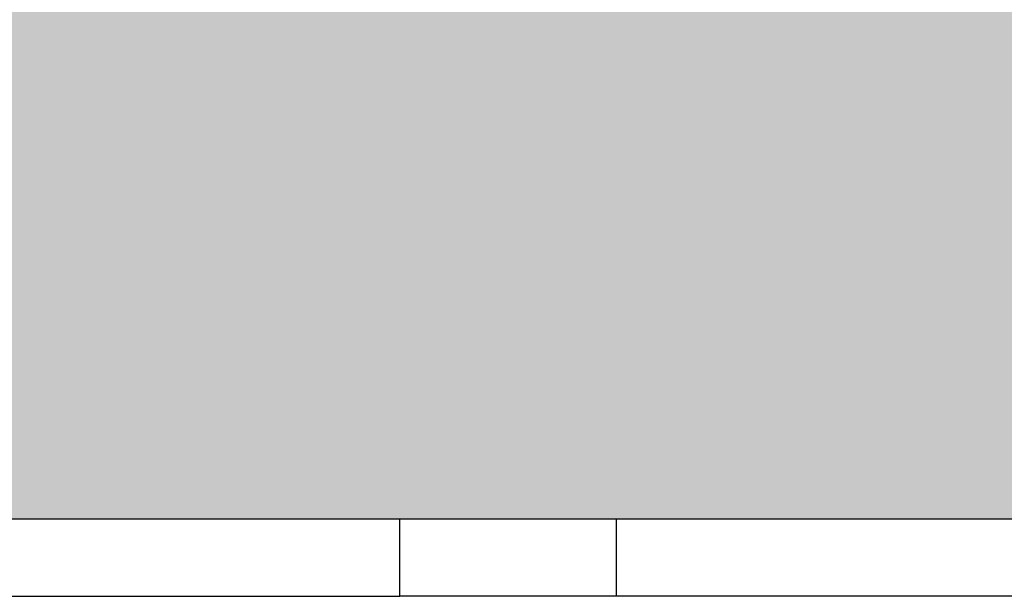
# Model space of a CAD drawing. Header units: millimetres. Extents: x -82736 to -49966, y 850 to 13065.
# Tile 19 of 28: x -61213 to -59298, y 2350 to 3471. Entities that reach past the tile are written whole.
import ezdxf

# ---------------------------------------------------------------- set-up
doc = ezdxf.new("R2010")
doc.units = ezdxf.units.MM
doc.header["$LTSCALE"] = 0.5
doc.header["$MEASUREMENT"] = 0
doc.linetypes.add('PLINE', pattern=[0])
for name, color, linetype in [('216- Direkte fundamentering', 7, 'Continuous'), ('71-- Bearbeidet terreng', 7, 'Continuous'), ('71-- Bearbeidet terreng (Skravur)', 7, 'Continuous')]:
    doc.layers.add(name, color=color, linetype=linetype)

msp = doc.modelspace()

# ---------------------------------------------------------------- hatches: boundary and pattern name
at = {"layer": '71-- Bearbeidet terreng (Skravur)', "linetype": 'Continuous'}
msp.add_hatch(color=256, dxfattribs=at).paths.add_polyline_path([(-49966.4, 3500), (-82736.4, 3500), (-82736.4, 2500), (-49966.4, 2500)])

# ---------------------------------------------------------------- linework, layer by layer
at = {"layer": '216- Direkte fundamentering', "linetype": 'PLINE'}
for p, q in [((-60473.2, 2350), (-60473.2, 2500)), ((-60053.2, 2500), (-60053.2, 2350)), ((-64353.2, 2350), (-60473.2, 2350)), ((-60273.2, 2350), (-60473.2, 2350)), ((-60053.2, 2350), (-60273.2, 2350)), ((-53254.6, 2350), (-60053.2, 2350))]:
    msp.add_line(p, q, dxfattribs=at)
at = {"layer": '71-- Bearbeidet terreng', "linetype": 'PLINE'}
msp.add_line((-49966.4, 2500), (-82736.4, 2500), dxfattribs=at)

doc.saveas('drawing.dxf')
